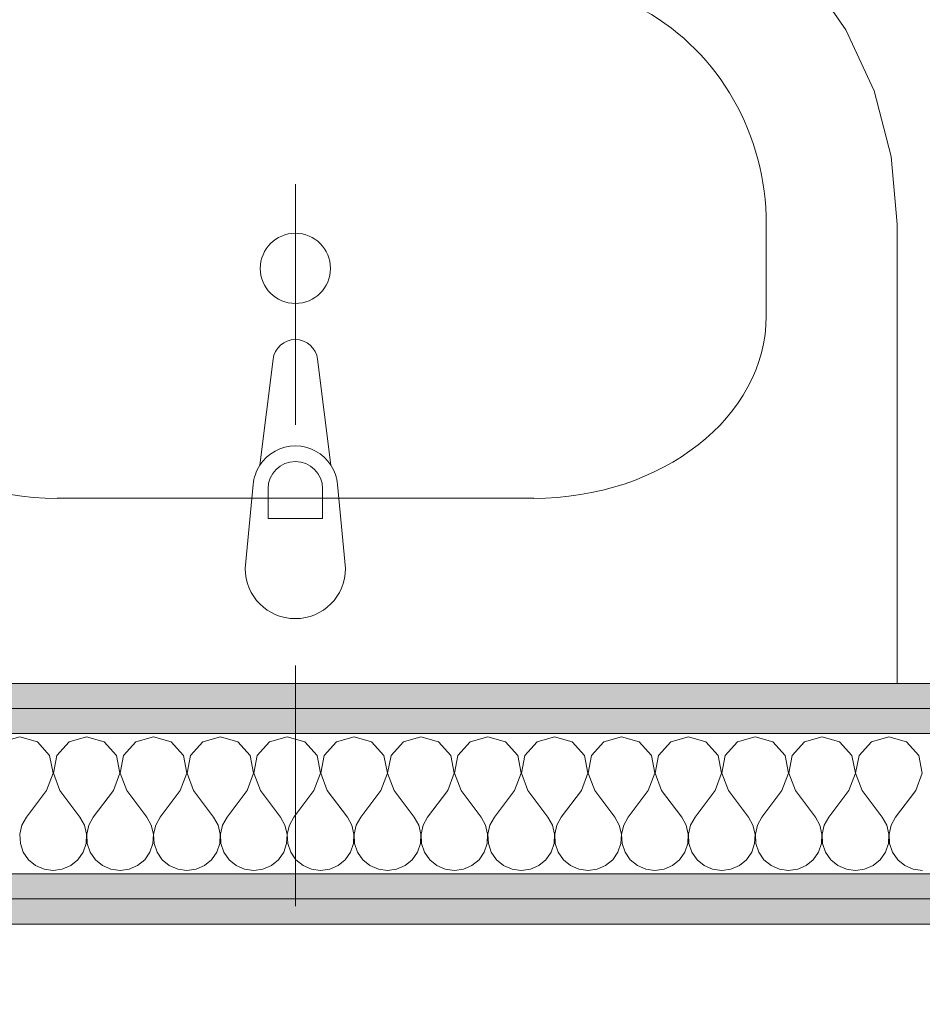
# Model space of a CAD drawing. Header units: millimetres. Extents: x 172139 to 266886, y 89395 to 138225.
# Tile 64 of 94: x 212683 to 213133, y 117047 to 117538. Entities that reach past the tile are written whole.
import ezdxf

# ---------------------------------------------------------------- set-up
doc = ezdxf.new("R2010")
doc.units = ezdxf.units.MM
doc.header["$MEASUREMENT"] = 0
doc.linetypes.add('Przerywana', pattern=[240, 120, -120])
for name, color, linetype, lineweight in [('PRZBUDOWA_W_KAN_OPIS_Nr_pióra__98', 154, 'Continuous', 13), ('PRZEBUDOWA_W_KAN_Nr_pióra__101', 252, 'Continuous', 5), ('ROZBUDOWA_NOWE_DZIAŁOWE_Nr_pióra__47', 7, 'Continuous', 15), ('STREFA_NOWE_POM_Nr_pióra__121', 255, 'Continuous', 0)]:
    doc.layers.add(name, color=color, linetype=linetype, lineweight=lineweight)
doc.layers.add('PRZEBUDOWA_W_KAN', color=7, linetype='Continuous')
doc.layers.add('ROZBUDOWA_NOWE_DZIAŁOWE', color=7, linetype='Continuous')
for name, color, linetype, lineweight, true_color in [('ROZBUDOWA_NOWE_DZIAŁOWE_Nr_pióra__24', 7, 'Continuous', 15, 0x029e21), ('ROZBUDOWA_NOWE_DZIAŁOWE_Nr_pióra__4', 7, 'Continuous', 13, 0x029e21), ('ROZBUDOWA_NOWE_DZIAŁOWE_Nr_pióra__67', 7, 'Continuous', 13, 0x6a6a6a)]:
    doc.layers.add(name, color=color, linetype=linetype, lineweight=lineweight, true_color=true_color)
pattern_1 = [(0, (0, 0), (0, 37.5), [0, -37.5])]

# ---------------------------------------------------------------- blocks, each defined once
blk = doc.blocks.new('*X465')
at = {"layer": 'ROZBUDOWA_NOWE_DZIAŁOWE_Nr_pióra__4', "linetype": 'Continuous'}
for p, q in [((212683.33, 117180.1), (212674.57, 117177.61)), ((212692.1, 117177.61), (212683.33, 117180.1)), ((212698.24, 117170.89), (212692.1, 117177.61)), ((212707.9, 117177.61), (212701.76, 117170.89)), ((212716.67, 117180.1), (212707.9, 117177.61)), ((212725.43, 117177.61), (212716.67, 117180.1)), ((212731.57, 117170.89), (212725.43, 117177.61)), ((212741.24, 117177.61), (212735.09, 117170.89)), ((212750, 117180.1), (212741.24, 117177.61)), ((212758.76, 117177.61), (212750, 117180.1)), ((212764.91, 117170.89), (212758.76, 117177.61)), ((212774.57, 117177.61), (212768.43, 117170.89)), ((212783.33, 117180.1), (212774.57, 117177.61)), ((212792.1, 117177.61), (212783.33, 117180.1)), ((212798.24, 117170.89), (212792.1, 117177.61)), ((212807.9, 117177.61), (212801.76, 117170.89)), ((212816.67, 117180.1), (212807.9, 117177.61)), ((212825.43, 117177.61), (212816.67, 117180.1)), ((212831.57, 117170.89), (212825.43, 117177.61)), ((212841.24, 117177.61), (212835.09, 117170.89)), ((212850, 117180.1), (212841.24, 117177.61)), ((212858.76, 117177.61), (212850, 117180.1)), ((212864.91, 117170.89), (212858.76, 117177.61)), ((212874.57, 117177.61), (212868.43, 117170.89)), ((212883.33, 117180.1), (212874.57, 117177.61)), ((212892.1, 117177.61), (212883.33, 117180.1)), ((212898.24, 117170.89), (212892.1, 117177.61)), ((212907.9, 117177.61), (212901.76, 117170.89)), ((212916.67, 117180.1), (212907.9, 117177.61)), ((212925.43, 117177.61), (212916.67, 117180.1)), ((212931.57, 117170.89), (212925.43, 117177.61)), ((212941.24, 117177.61), (212935.09, 117170.89)), ((212950, 117180.1), (212941.24, 117177.61)), ((212958.76, 117177.61), (212950, 117180.1)), ((212964.91, 117170.89), (212958.76, 117177.61)), ((212974.57, 117177.61), (212968.43, 117170.89)), ((212983.33, 117180.1), (212974.57, 117177.61)), ((212992.1, 117177.61), (212983.33, 117180.1)), ((212998.24, 117170.89), (212992.1, 117177.61)), ((213007.9, 117177.61), (213001.76, 117170.89)), ((213016.67, 117180.1), (213007.9, 117177.61)), ((213025.43, 117177.61), (213016.67, 117180.1)), ((213031.57, 117170.89), (213025.43, 117177.61)), ((213041.24, 117177.61), (213035.09, 117170.89)), ((213050, 117180.1), (213041.24, 117177.61)), ((213058.76, 117177.61), (213050, 117180.1)), ((213064.91, 117170.89), (213058.76, 117177.61)), ((213074.57, 117177.61), (213068.43, 117170.89)), ((213083.33, 117180.1), (213074.57, 117177.61)), ((213092.1, 117177.61), (213083.33, 117180.1)), ((213098.24, 117170.89), (213092.1, 117177.61)), ((213107.9, 117177.61), (213101.76, 117170.89)), ((213116.67, 117180.1), (213107.9, 117177.61)), ((213125.43, 117177.61), (213116.67, 117180.1)), ((213131.57, 117170.89), (213125.43, 117177.61)), ((212699.93, 117161.93), (212698.24, 117170.89)), ((212701.76, 117170.89), (212700.07, 117161.93)), ((212733.27, 117161.93), (212731.57, 117170.89)), ((212735.09, 117170.89), (212733.4, 117161.93)), ((212766.6, 117161.93), (212764.91, 117170.89)), ((212768.43, 117170.89), (212766.73, 117161.93)), ((212799.93, 117161.93), (212798.24, 117170.89)), ((212801.76, 117170.89), (212800.07, 117161.93)), ((212833.27, 117161.93), (212831.57, 117170.89)), ((212835.09, 117170.89), (212833.4, 117161.93)), ((212866.6, 117161.93), (212864.91, 117170.89)), ((212868.43, 117170.89), (212866.73, 117161.93)), ((212899.93, 117161.93), (212898.24, 117170.89)), ((212901.76, 117170.89), (212900.07, 117161.93)), ((212933.27, 117161.93), (212931.57, 117170.89)), ((212935.09, 117170.89), (212933.4, 117161.93)), ((212966.6, 117161.93), (212964.91, 117170.89)), ((212968.43, 117170.89), (212966.73, 117161.93)), ((212999.93, 117161.93), (212998.24, 117170.89)), ((213001.76, 117170.89), (213000.07, 117161.93)), ((213033.27, 117161.93), (213031.57, 117170.89)), ((213035.09, 117170.89), (213033.4, 117161.93)), ((213066.6, 117161.93), (213064.91, 117170.89)), ((213068.43, 117170.89), (213066.73, 117161.93)), ((213099.93, 117161.93), (213098.24, 117170.89)), ((213101.76, 117170.89), (213100.07, 117161.93)), ((213133.27, 117161.93), (213131.57, 117170.89)), ((212696.67, 117153.43), (212699.93, 117161.93)), ((212700.07, 117161.93), (212703.33, 117153.43)), ((212730, 117153.43), (212733.27, 117161.93)), ((212733.4, 117161.93), (212736.67, 117153.43)), ((212763.33, 117153.43), (212766.6, 117161.93)), ((212766.73, 117161.93), (212770, 117153.43)), ((212796.67, 117153.43), (212799.93, 117161.93)), ((212800.07, 117161.93), (212803.33, 117153.43)), ((212830, 117153.43), (212833.27, 117161.93)), ((212833.4, 117161.93), (212836.67, 117153.43)), ((212863.33, 117153.43), (212866.6, 117161.93)), ((212866.73, 117161.93), (212870, 117153.43)), ((212896.67, 117153.43), (212899.93, 117161.93)), ((212900.07, 117161.93), (212903.33, 117153.43)), ((212930, 117153.43), (212933.27, 117161.93)), ((212933.4, 117161.93), (212936.67, 117153.43)), ((212963.33, 117153.43), (212966.6, 117161.93)), ((212966.73, 117161.93), (212970, 117153.43)), ((212996.67, 117153.43), (212999.93, 117161.93)), ((213000.07, 117161.93), (213003.33, 117153.43)), ((213030, 117153.43), (213033.27, 117161.93)), ((213033.4, 117161.93), (213036.67, 117153.43)), ((213063.33, 117153.43), (213066.6, 117161.93)), ((213066.73, 117161.93), (213070, 117153.43)), ((213096.67, 117153.43), (213099.93, 117161.93)), ((213100.07, 117161.93), (213103.33, 117153.43)), ((213130, 117153.43), (213133.27, 117161.93)), ((212696.67, 117153.43), (212686.67, 117140.1)), ((212703.33, 117153.43), (212713.33, 117140.1)), ((212730, 117153.43), (212720, 117140.1)), ((212736.67, 117153.43), (212746.67, 117140.1)), ((212763.33, 117153.43), (212753.33, 117140.1)), ((212770, 117153.43), (212780, 117140.1)), ((212796.67, 117153.43), (212786.67, 117140.1)), ((212803.33, 117153.43), (212813.33, 117140.1)), ((212830, 117153.43), (212820, 117140.1)), ((212836.67, 117153.43), (212846.67, 117140.1)), ((212863.33, 117153.43), (212853.33, 117140.1)), ((212870, 117153.43), (212880, 117140.1)), ((212896.67, 117153.43), (212886.67, 117140.1)), ((212903.33, 117153.43), (212913.33, 117140.1)), ((212930, 117153.43), (212920, 117140.1)), ((212936.67, 117153.43), (212946.67, 117140.1)), ((212963.33, 117153.43), (212953.33, 117140.1)), ((212970, 117153.43), (212980, 117140.1)), ((212996.67, 117153.43), (212986.67, 117140.1)), ((213003.33, 117153.43), (213013.33, 117140.1)), ((213030, 117153.43), (213020, 117140.1)), ((213036.67, 117153.43), (213046.67, 117140.1)), ((213063.33, 117153.43), (213053.33, 117140.1)), ((213070, 117153.43), (213080, 117140.1)), ((213096.67, 117153.43), (213086.67, 117140.1)), ((213103.33, 117153.43), (213113.33, 117140.1)), ((213130, 117153.43), (213120, 117140.1)), ((212686.67, 117140.1), (212684.44, 117136.07)), ((212715.56, 117136.07), (212713.33, 117140.1)), ((212720, 117140.1), (212717.77, 117136.07)), ((212748.89, 117136.07), (212746.67, 117140.1)), ((212753.33, 117140.1), (212751.11, 117136.07)), ((212782.23, 117136.07), (212780, 117140.1)), ((212786.67, 117140.1), (212784.44, 117136.07)), ((212815.56, 117136.07), (212813.33, 117140.1)), ((212820, 117140.1), (212817.77, 117136.07)), ((212848.89, 117136.07), (212846.67, 117140.1)), ((212853.33, 117140.1), (212851.11, 117136.07)), ((212882.23, 117136.07), (212880, 117140.1)), ((212886.67, 117140.1), (212884.44, 117136.07)), ((212915.56, 117136.07), (212913.33, 117140.1)), ((212920, 117140.1), (212917.77, 117136.07)), ((212948.89, 117136.07), (212946.67, 117140.1)), ((212953.33, 117140.1), (212951.11, 117136.07)), ((212982.23, 117136.07), (212980, 117140.1)), ((212986.67, 117140.1), (212984.44, 117136.07)), ((213015.56, 117136.07), (213013.33, 117140.1)), ((213020, 117140.1), (213017.77, 117136.07)), ((213048.89, 117136.07), (213046.67, 117140.1)), ((213053.33, 117140.1), (213051.11, 117136.07)), ((213082.23, 117136.07), (213080, 117140.1)), ((213086.67, 117140.1), (213084.44, 117136.07)), ((213115.56, 117136.07), (213113.33, 117140.1)), ((213120, 117140.1), (213117.77, 117136.07)), ((212684.44, 117136.07), (212683.4, 117131.59)), ((212716.6, 117131.59), (212715.56, 117136.07)), ((212717.77, 117136.07), (212716.73, 117131.59)), ((212749.93, 117131.59), (212748.89, 117136.07)), ((212751.11, 117136.07), (212750.07, 117131.59)), ((212783.27, 117131.59), (212782.23, 117136.07)), ((212784.44, 117136.07), (212783.4, 117131.59)), ((212816.6, 117131.59), (212815.56, 117136.07)), ((212817.77, 117136.07), (212816.73, 117131.59)), ((212849.93, 117131.59), (212848.89, 117136.07)), ((212851.11, 117136.07), (212850.07, 117131.59)), ((212883.27, 117131.59), (212882.23, 117136.07)), ((212884.44, 117136.07), (212883.4, 117131.59)), ((212916.6, 117131.59), (212915.56, 117136.07)), ((212917.77, 117136.07), (212916.73, 117131.59)), ((212949.93, 117131.59), (212948.89, 117136.07)), ((212951.11, 117136.07), (212950.07, 117131.59)), ((212983.27, 117131.59), (212982.23, 117136.07)), ((212984.44, 117136.07), (212983.4, 117131.59)), ((213016.6, 117131.59), (213015.56, 117136.07)), ((213017.77, 117136.07), (213016.73, 117131.59)), ((213049.93, 117131.59), (213048.89, 117136.07)), ((213051.11, 117136.07), (213050.07, 117131.59)), ((213083.27, 117131.59), (213082.23, 117136.07)), ((213084.44, 117136.07), (213083.4, 117131.59)), ((213116.6, 117131.59), (213115.56, 117136.07)), ((213117.77, 117136.07), (213116.73, 117131.59)), ((212683.4, 117131.59), (212683.62, 117127)), ((212716.38, 117127), (212716.6, 117131.59)), ((212716.73, 117131.59), (212716.96, 117127)), ((212749.71, 117127), (212749.93, 117131.59)), ((212750.07, 117131.59), (212750.29, 117127)), ((212783.04, 117127), (212783.27, 117131.59)), ((212783.4, 117131.59), (212783.62, 117127)), ((212816.38, 117127), (212816.6, 117131.59)), ((212816.73, 117131.59), (212816.96, 117127)), ((212849.71, 117127), (212849.93, 117131.59)), ((212850.07, 117131.59), (212850.29, 117127)), ((212883.04, 117127), (212883.27, 117131.59)), ((212883.4, 117131.59), (212883.62, 117127)), ((212916.38, 117127), (212916.6, 117131.59)), ((212916.73, 117131.59), (212916.96, 117127)), ((212949.71, 117127), (212949.93, 117131.59)), ((212950.07, 117131.59), (212950.29, 117127)), ((212983.04, 117127), (212983.27, 117131.59)), ((212983.4, 117131.59), (212983.62, 117127)), ((213016.38, 117127), (213016.6, 117131.59)), ((213016.73, 117131.59), (213016.96, 117127)), ((213049.71, 117127), (213049.93, 117131.59)), ((213050.07, 117131.59), (213050.29, 117127)), ((213083.04, 117127), (213083.27, 117131.59)), ((213083.4, 117131.59), (213083.62, 117127)), ((213116.38, 117127), (213116.6, 117131.59)), ((213116.73, 117131.59), (213116.96, 117127)), ((212683.62, 117127), (212685.09, 117122.64)), ((212714.91, 117122.64), (212716.38, 117127)), ((212716.96, 117127), (212718.43, 117122.64)), ((212748.24, 117122.64), (212749.71, 117127)), ((212750.29, 117127), (212751.76, 117122.64)), ((212781.57, 117122.64), (212783.04, 117127)), ((212783.62, 117127), (212785.09, 117122.64)), ((212814.91, 117122.64), (212816.38, 117127)), ((212816.96, 117127), (212818.43, 117122.64)), ((212848.24, 117122.64), (212849.71, 117127)), ((212850.29, 117127), (212851.76, 117122.64)), ((212881.57, 117122.64), (212883.04, 117127)), ((212883.62, 117127), (212885.09, 117122.64)), ((212914.91, 117122.64), (212916.38, 117127)), ((212916.96, 117127), (212918.43, 117122.64)), ((212948.24, 117122.64), (212949.71, 117127)), ((212950.29, 117127), (212951.76, 117122.64)), ((212981.57, 117122.64), (212983.04, 117127)), ((212983.62, 117127), (212985.09, 117122.64)), ((213014.91, 117122.64), (213016.38, 117127)), ((213016.96, 117127), (213018.43, 117122.64)), ((213048.24, 117122.64), (213049.71, 117127)), ((213050.29, 117127), (213051.76, 117122.64)), ((213081.57, 117122.64), (213083.04, 117127)), ((213083.62, 117127), (213085.09, 117122.64)), ((213114.91, 117122.64), (213116.38, 117127)), ((213116.96, 117127), (213118.43, 117122.64)), ((212685.09, 117122.64), (212687.7, 117118.85)), ((212687.7, 117118.85), (212691.24, 117115.92)), ((212708.76, 117115.92), (212712.3, 117118.85)), ((212712.3, 117118.85), (212714.91, 117122.64)), ((212718.43, 117122.64), (212721.03, 117118.85)), ((212721.03, 117118.85), (212724.57, 117115.92)), ((212742.1, 117115.92), (212745.64, 117118.85)), ((212745.64, 117118.85), (212748.24, 117122.64)), ((212751.76, 117122.64), (212754.36, 117118.85)), ((212754.36, 117118.85), (212757.9, 117115.92)), ((212775.43, 117115.92), (212778.97, 117118.85)), ((212778.97, 117118.85), (212781.57, 117122.64)), ((212785.09, 117122.64), (212787.7, 117118.85)), ((212787.7, 117118.85), (212791.24, 117115.92)), ((212808.76, 117115.92), (212812.3, 117118.85)), ((212812.3, 117118.85), (212814.91, 117122.64)), ((212818.43, 117122.64), (212821.03, 117118.85)), ((212821.03, 117118.85), (212824.57, 117115.92)), ((212842.1, 117115.92), (212845.64, 117118.85)), ((212845.64, 117118.85), (212848.24, 117122.64)), ((212851.76, 117122.64), (212854.36, 117118.85)), ((212854.36, 117118.85), (212857.9, 117115.92)), ((212875.43, 117115.92), (212878.97, 117118.85)), ((212878.97, 117118.85), (212881.57, 117122.64)), ((212885.09, 117122.64), (212887.7, 117118.85)), ((212887.7, 117118.85), (212891.24, 117115.92)), ((212908.76, 117115.92), (212912.3, 117118.85)), ((212912.3, 117118.85), (212914.91, 117122.64)), ((212918.43, 117122.64), (212921.03, 117118.85)), ((212921.03, 117118.85), (212924.57, 117115.92)), ((212942.1, 117115.92), (212945.64, 117118.85)), ((212945.64, 117118.85), (212948.24, 117122.64)), ((212951.76, 117122.64), (212954.36, 117118.85)), ((212954.36, 117118.85), (212957.9, 117115.92)), ((212975.43, 117115.92), (212978.97, 117118.85)), ((212978.97, 117118.85), (212981.57, 117122.64)), ((212985.09, 117122.64), (212987.7, 117118.85)), ((212987.7, 117118.85), (212991.24, 117115.92)), ((213008.76, 117115.92), (213012.3, 117118.85)), ((213012.3, 117118.85), (213014.91, 117122.64)), ((213018.43, 117122.64), (213021.03, 117118.85)), ((213021.03, 117118.85), (213024.57, 117115.92)), ((213042.1, 117115.92), (213045.64, 117118.85)), ((213045.64, 117118.85), (213048.24, 117122.64)), ((213051.76, 117122.64), (213054.36, 117118.85)), ((213054.36, 117118.85), (213057.9, 117115.92)), ((213075.43, 117115.92), (213078.97, 117118.85)), ((213078.97, 117118.85), (213081.57, 117122.64)), ((213085.09, 117122.64), (213087.7, 117118.85)), ((213087.7, 117118.85), (213091.24, 117115.92)), ((213108.76, 117115.92), (213112.3, 117118.85)), ((213112.3, 117118.85), (213114.91, 117122.64)), ((213118.43, 117122.64), (213121.03, 117118.85)), ((213121.03, 117118.85), (213124.57, 117115.92)), ((212691.24, 117115.92), (212695.45, 117114.07)), ((212695.45, 117114.07), (212700, 117113.43)), ((212700, 117113.43), (212704.55, 117114.07)), ((212704.55, 117114.07), (212708.76, 117115.92)), ((212724.57, 117115.92), (212728.78, 117114.07)), ((212728.78, 117114.07), (212733.33, 117113.43)), ((212733.33, 117113.43), (212737.89, 117114.07)), ((212737.89, 117114.07), (212742.1, 117115.92)), ((212757.9, 117115.92), (212762.11, 117114.07)), ((212762.11, 117114.07), (212766.67, 117113.43)), ((212766.67, 117113.43), (212771.22, 117114.07)), ((212771.22, 117114.07), (212775.43, 117115.92)), ((212791.24, 117115.92), (212795.45, 117114.07)), ((212795.45, 117114.07), (212800, 117113.43)), ((212800, 117113.43), (212804.55, 117114.07)), ((212804.55, 117114.07), (212808.76, 117115.92)), ((212824.57, 117115.92), (212828.78, 117114.07)), ((212828.78, 117114.07), (212833.33, 117113.43)), ((212833.33, 117113.43), (212837.89, 117114.07)), ((212837.89, 117114.07), (212842.1, 117115.92)), ((212857.9, 117115.92), (212862.11, 117114.07)), ((212862.11, 117114.07), (212866.67, 117113.43)), ((212866.67, 117113.43), (212871.22, 117114.07)), ((212871.22, 117114.07), (212875.43, 117115.92)), ((212891.24, 117115.92), (212895.45, 117114.07)), ((212895.45, 117114.07), (212900, 117113.43)), ((212900, 117113.43), (212904.55, 117114.07)), ((212904.55, 117114.07), (212908.76, 117115.92)), ((212924.57, 117115.92), (212928.78, 117114.07)), ((212928.78, 117114.07), (212933.33, 117113.43)), ((212933.33, 117113.43), (212937.89, 117114.07)), ((212937.89, 117114.07), (212942.1, 117115.92)), ((212957.9, 117115.92), (212962.11, 117114.07)), ((212962.11, 117114.07), (212966.67, 117113.43)), ((212966.67, 117113.43), (212971.22, 117114.07)), ((212971.22, 117114.07), (212975.43, 117115.92)), ((212991.24, 117115.92), (212995.45, 117114.07)), ((212995.45, 117114.07), (213000, 117113.43)), ((213000, 117113.43), (213004.55, 117114.07)), ((213004.55, 117114.07), (213008.76, 117115.92)), ((213024.57, 117115.92), (213028.78, 117114.07)), ((213028.78, 117114.07), (213033.33, 117113.43)), ((213033.33, 117113.43), (213037.89, 117114.07)), ((213037.89, 117114.07), (213042.1, 117115.92)), ((213057.9, 117115.92), (213062.11, 117114.07)), ((213062.11, 117114.07), (213066.67, 117113.43)), ((213066.67, 117113.43), (213071.22, 117114.07)), ((213071.22, 117114.07), (213075.43, 117115.92)), ((213091.24, 117115.92), (213095.45, 117114.07)), ((213095.45, 117114.07), (213100, 117113.43)), ((213100, 117113.43), (213104.55, 117114.07)), ((213104.55, 117114.07), (213108.76, 117115.92)), ((213124.57, 117115.92), (213128.78, 117114.07)), ((213128.78, 117114.07), (213133.33, 117113.43))]:
    blk.add_line(p, q, dxfattribs=at)
blk = doc.blocks.new('Ściana_124', base_point=(212316.49, 117206.76))
at = {"layer": 'ROZBUDOWA_NOWE_DZIAŁOWE_Nr_pióra__24', "linetype": 'Continuous'}
h = blk.add_hatch(dxfattribs=at)
h.set_pattern_fill('Gips', color=256, style=0, pattern_type=2)
h.set_pattern_definition(pattern_1)
h.paths.add_polyline_path([(216210.84, 117206.76), (212316.49, 117206.76), (212316.49, 117194.26), (216210.84, 117194.26)])
h = blk.add_hatch(dxfattribs=at)
h.set_pattern_fill('Gips', color=256, style=0, pattern_type=2)
h.set_pattern_definition(pattern_1)
h.paths.add_polyline_path([(216210.84, 117194.26), (212316.49, 117194.26), (212316.49, 117181.76), (216210.84, 117181.76)])
h = blk.add_hatch(dxfattribs=at)
h.set_pattern_fill('Gips', color=256, style=0, pattern_type=2)
h.set_pattern_definition(pattern_1)
h.paths.add_polyline_path([(212316.49, 117099.26), (216210.84, 117099.26), (216210.84, 117111.76), (212316.49, 117111.76)])
h = blk.add_hatch(dxfattribs=at)
h.set_pattern_fill('Gips', color=256, style=0, pattern_type=2)
h.set_pattern_definition(pattern_1)
h.paths.add_polyline_path([(212316.49, 117086.76), (216210.84, 117086.76), (216210.84, 117099.26), (212316.49, 117099.26)])
at = {"layer": 'ROZBUDOWA_NOWE_DZIAŁOWE_Nr_pióra__47', "linetype": 'Continuous', "flags": 128}
for points in [[(216210.84, 117206.76), (212316.49, 117206.76)], [(212316.49, 117086.76), (216210.84, 117086.76)]]:
    blk.add_lwpolyline(points, dxfattribs=at)
at = {"layer": 'ROZBUDOWA_NOWE_DZIAŁOWE_Nr_pióra__67', "linetype": 'Continuous'}
for p, q in [((216210.84, 117194.26), (212316.49, 117194.26)), ((216210.84, 117181.76), (212316.49, 117181.76)), ((212316.49, 117111.76), (216210.84, 117111.76)), ((212316.49, 117099.26), (216210.84, 117099.26))]:
    blk.add_line(p, q, dxfattribs=at)
at = {"layer": 'ROZBUDOWA_NOWE_DZIAŁOWE'}
blk.add_blockref('*X465', (0, 0), dxfattribs=at)
blk = doc.blocks.new('Umywalka 19_2')
at = {"layer": 'PRZEBUDOWA_W_KAN_Nr_pióra__101', "linetype": 'Continuous'}
for p, q in [((-300, 0), (-300, -229.09)), ((300, 0), (-300, 0)), ((300, -229.09), (300, 0)), ((-25, -57.32), (-21, -99.27)), ((21, -99.27), (25, -57.32)), ((-13.6, -97.1), (-13.6, -82.23)), ((-13.6, -82.23), (13.6, -82.23)), ((13.6, -82.23), (13.6, -97.1)), ((118.83, -92.32), (-118.83, -92.32)), ((-17.73, -108.78), (-11.1, -161.72)), ((11.1, -161.72), (17.73, -108.78)), ((-234.78, -183.27), (-234.78, -229.09)), ((234.78, -183.27), (234.78, -229.09)), ((-300, -229.09), (-297.11, -262.81)), ((297.11, -262.81), (300, -229.09)), ((-297.11, -262.81), (-288.51, -295.46)), ((288.51, -295.46), (297.11, -262.81)), ((-288.51, -295.46), (-274.5, -325.98)), ((274.5, -325.98), (288.51, -295.46)), ((-274.5, -325.98), (-255.51, -353.41)), ((255.51, -353.41), (274.5, -325.98)), ((-255.51, -353.41), (-232.15, -376.86)), ((232.15, -376.86), (255.51, -353.41)), ((-232.15, -376.86), (-205.17, -395.59)), ((205.17, -395.59), (232.15, -376.86)), ((-205.17, -395.59), (-139.98, -425.53)), ((139.98, -425.53), (205.17, -395.59)), ((-139.98, -425.53), (-70.96, -443.83)), ((70.96, -443.83), (139.98, -425.53)), ((-70.96, -443.83), (0, -449.99)), ((0, -449.99), (70.96, -443.83))]:
    blk.add_line(p, q, dxfattribs=at)
blk.add_circle((0, -207), 17.5, dxfattribs=at)
for centre, radius, start, end in [((0, -57.32), 25, 0, 180), ((0, -97.1), 13.6, 180, 0), ((0, -97.37), 21.09, 185.1696, 212.771), ((0, -97.37), 21.09, 327.229, 354.8304), ((0, -97.37), 21.09, 212.771, 327.229), ((0, -160.33), 11.19, 187.1389, 352.8611)]:
    blk.add_arc(centre, radius, start, end, dxfattribs=at)
for centre, major_axis, ratio, start_param, end_param in [((-118.7, -183.27), (-116.07, 0), 0.783646, 4.712389, 6.283185), ((118.7, -183.27), (-116.07, 0), 0.783646, 3.141593, 4.712389), ((-118.85, -229.09), (0, -121.2), 0.956522, 4.712389, 5.78621), ((118.85, -229.09), (0, -121.2), 0.956522, 0.496975, 1.570796), ((0, 0), (0, -381.82), 0.956522, 5.78621, 6.78016)]:
    blk.add_ellipse(centre, major_axis=major_axis, ratio=ratio, start_param=start_param, end_param=end_param, dxfattribs=at)

msp = doc.modelspace()

# ---------------------------------------------------------------- linework, layer by layer
at = {"layer": 'PRZBUDOWA_W_KAN_OPIS_Nr_pióra__98', "linetype": 'Przerywana'}
msp.add_line((212820.73, 117935.76), (212820.73, 115718.14), dxfattribs=at)
at = {"layer": 'STREFA_NOWE_POM_Nr_pióra__121', "linetype": 'Continuous', "flags": 128}
for points in [[(216210.84, 119674.66), (216210.84, 121145.59), (212316.49, 121145.59), (212316.49, 117206.76), (216210.84, 117206.76)], [(216210.84, 117086.76), (212316.49, 117086.76), (212316.49, 115826.05), (212310.64, 115586.76), (214176.72, 115586.76), (215056.72, 115586.76), (215750.28, 115586.76), (216203.46, 115586.76), (216210.84, 115862.46)]]:
    msp.add_lwpolyline(points, close=True, dxfattribs=at)

# ---------------------------------------------------------------- block references
at = {"layer": 'PRZEBUDOWA_W_KAN', "color": 104, "linetype": 'Continuous', "lineweight": 13, "true_color": 0x029e21, "zscale": 1000, "rotation": 180}
msp.add_blockref('Umywalka 19_2', (212820.73, 117206.76), dxfattribs=at)
at = {"layer": 'ROZBUDOWA_NOWE_DZIAŁOWE'}
msp.add_blockref('Ściana_124', (212316.49, 117206.76), dxfattribs=at)

doc.saveas('drawing.dxf')
